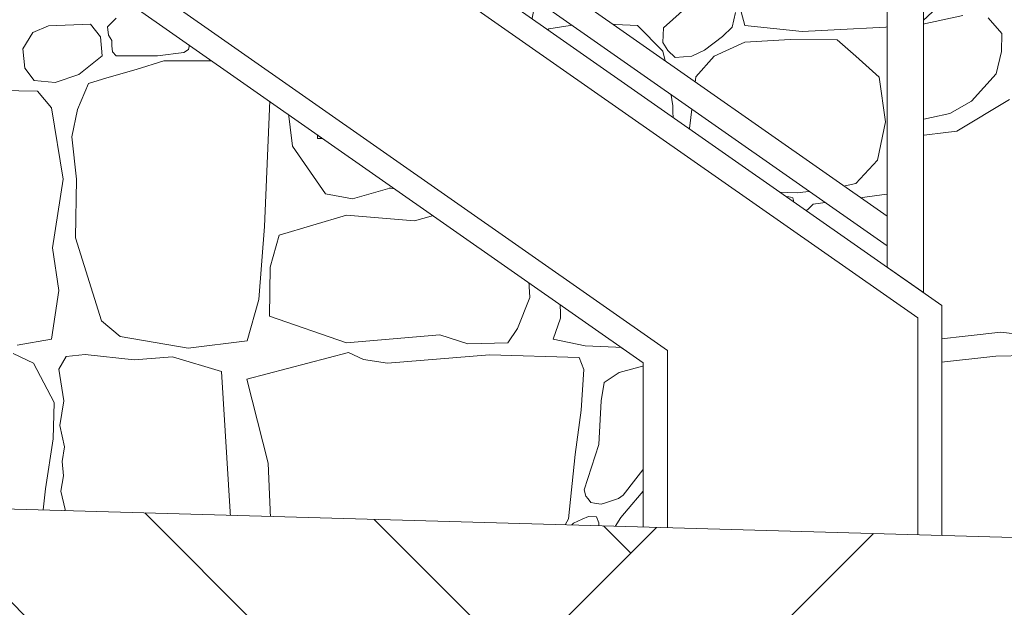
# Model space of a CAD drawing. Header units: millimetres. Extents: x 16408 to 141596, y -21057 to 26364.
# Tile 13 of 144: x 23213 to 24025, y -5560 to -5075. Entities that reach past the tile are written whole.
import ezdxf

# ---------------------------------------------------------------- set-up
doc = ezdxf.new("R2010")
doc.units = ezdxf.units.MM
doc.header["$MEASUREMENT"] = 0
doc.linetypes.add('Wipeout_Contour', pattern=[1000, 0, -1000])
doc.layers.add('0_Nr_pióra__102', color=7, linetype='Continuous', lineweight=5, true_color=0xcccccc)
doc.layers.add('_elementy3d_Nr_pióra__102', color=7, linetype='Continuous', lineweight=5, true_color=0xcccccc)
for name, color, linetype, lineweight in [('0_Nr_pióra__11', 7, 'Continuous', 13), ('0_Nr_pióra__2', 8, 'Continuous', 5), ('0_Nr_pióra__93', 7, 'Continuous', 13), ('_elementy3d_Nr_pióra__2', 8, 'Continuous', 5)]:
    doc.layers.add(name, color=color, linetype=linetype, lineweight=lineweight)
doc.layers.add('_elementy3d', color=7, linetype='Continuous')

# ---------------------------------------------------------------- blocks, each defined once
blk = doc.blocks.new('*X2')
at = {"layer": '_elementy3d_Nr_pióra__102', "color": 254, "linetype": 'Continuous', "lineweight": 5, "true_color": 0xcccccc}
for p, q in [((23798.71, -5033.58), (23810.6, -5079.89)), ((23634.87, -5076.43), (23642.63, -5036.08)), ((23409.54, -5044.08), (23415.51, -5093.1)), ((23953.41, -5079.89), (23982.99, -5052.15)), ((23764.36, -5063.33), (23743.61, -5081.75)), ((23292.03, -5073.7), (23285.1, -5080.85)), ((23339.93, -5077.33), (23326.21, -5073.7)), ((23389.45, -5080.6), (23402.45, -5075.18)), ((23402.45, -5075.18), (23416.89, -5082.4)), ((23800.2, -5081.21), (23803.05, -5069.12)), ((23990.42, -5071.72), (23957.48, -5078.66)), ((24022.62, -5086.33), (24011.47, -5073.45)), ((23236.3, -5080.14), (23223.42, -5085.59)), ((23270.98, -5078.66), (23236.3, -5080.14)), ((23279.15, -5089.31), (23270.98, -5078.66)), ((23285.1, -5080.85), (23285.71, -5087.96)), ((23345.82, -5080.58), (23339.93, -5077.33)), ((23351.39, -5083.33), (23345.82, -5080.58)), ((23353.48, -5085.65), (23351.39, -5083.33)), ((23365.26, -5084.21), (23389.45, -5080.6)), ((23416.89, -5082.4), (23421.59, -5097.21)), ((23609.11, -5086.77), (23627.29, -5082.44)), ((23627.29, -5082.44), (23634.87, -5076.43)), ((23630.2, -5107.32), (23649.12, -5082.62)), ((23649.12, -5082.62), (23679.09, -5077.91)), ((23679.09, -5077.91), (23722.18, -5079.89)), ((23722.18, -5079.89), (23743.16, -5100.93)), ((23743.61, -5081.75), (23743, -5093.95)), ((23792.23, -5089), (23800.2, -5081.21)), ((23810.6, -5079.89), (23857.91, -5084.85)), ((23857.91, -5084.85), (23953.41, -5079.89)), ((23957.48, -5078.66), (23936.92, -5086.83)), ((23223.42, -5085.59), (23215.11, -5098.99)), ((23280.52, -5104.89), (23279.15, -5089.31)), ((23285.71, -5087.96), (23288.58, -5092.15)), ((23288.58, -5092.15), (23288.46, -5096.5)), ((23353.04, -5094.74), (23353.54, -5090.77)), ((23353.54, -5090.77), (23353.48, -5085.65)), ((23360.56, -5093.96), (23365.26, -5084.21)), ((23415.51, -5093.1), (23504.23, -5088.61)), ((23504.23, -5088.61), (23546.38, -5091.78)), ((23546.38, -5091.78), (23584.1, -5091.78)), ((23584.1, -5091.78), (23609.11, -5086.77)), ((23777.56, -5100.27), (23792.23, -5089)), ((23848.25, -5091.53), (23810.6, -5093.52)), ((23886.89, -5091.78), (23848.25, -5091.53)), ((23902.24, -5105.16), (23886.89, -5091.78)), ((23936.92, -5086.83), (23933.19, -5104.76)), ((24022.37, -5101.19), (24022.62, -5086.33)), ((23215.11, -5098.99), (23216.73, -5115.06)), ((23288.46, -5096.5), (23289.02, -5101.57)), ((23347.97, -5102.23), (23351.88, -5099.59)), ((23351.88, -5099.59), (23353.04, -5094.74)), ((23371.04, -5098.29), (23360.56, -5093.96)), ((23386.2, -5107.68), (23371.04, -5098.29)), ((23421.59, -5097.21), (23410.39, -5104.79)), ((23464.91, -5098.59), (23431.63, -5130.28)), ((23494.07, -5096.98), (23464.91, -5098.59)), ((23515.86, -5102.87), (23494.07, -5096.98)), ((23523.24, -5095.14), (23522.59, -5099.08)), ((23522.59, -5099.08), (23524.28, -5102.87)), ((23524.98, -5093.12), (23523.24, -5095.14)), ((23528.59, -5092.78), (23524.98, -5093.12)), ((23531.17, -5093.29), (23528.59, -5092.78)), ((23533.12, -5094.2), (23531.17, -5093.29)), ((23534.18, -5095.37), (23533.12, -5094.2)), ((23540.64, -5095.91), (23534.18, -5095.37)), ((23560.53, -5095.84), (23540.64, -5095.91)), ((23573.3, -5097.01), (23560.53, -5095.84)), ((23578.35, -5097.83), (23573.3, -5097.01)), ((23582.91, -5100.01), (23578.35, -5097.83)), ((23584.75, -5101.67), (23582.91, -5100.01)), ((23587.99, -5095.84), (23587.75, -5099.6)), ((23587.75, -5099.6), (23588.91, -5105.67)), ((23589.83, -5094.05), (23587.99, -5095.84)), ((23592.06, -5094.26), (23589.83, -5094.05)), ((23600.03, -5093.71), (23592.06, -5094.26)), ((23611.19, -5093.18), (23600.03, -5093.71)), ((23618.5, -5093.89), (23611.19, -5093.18)), ((23623.97, -5095.84), (23618.5, -5093.89)), ((23626.39, -5096.15), (23623.97, -5095.84)), ((23627.6, -5098.84), (23626.39, -5096.15)), ((23627.2, -5107.83), (23627.6, -5098.84)), ((23743, -5093.95), (23747.31, -5100.55)), ((23767.01, -5105.16), (23777.56, -5100.27)), ((23810.6, -5093.52), (23785.34, -5105.16)), ((23261.32, -5120.27), (23280.52, -5104.89)), ((23289.02, -5101.57), (23292.03, -5104.91)), ((23292.03, -5104.91), (23326.21, -5104.91)), ((23326.21, -5104.91), (23347.97, -5102.23)), ((23410.39, -5104.79), (23386.2, -5107.68)), ((23533, -5111.69), (23515.86, -5102.87)), ((23524.28, -5102.87), (23535.04, -5107.36)), ((23535.04, -5107.36), (23550.07, -5112.21)), ((23585.87, -5103.89), (23584.75, -5101.67)), ((23585.36, -5109.05), (23585.61, -5106.43)), ((23585.61, -5106.43), (23585.87, -5103.89)), ((23588.91, -5105.67), (23588.28, -5114.64)), ((23625.63, -5117.77), (23627.2, -5107.83)), ((23626.43, -5125.18), (23630.2, -5107.32)), ((23743.16, -5100.93), (23749.57, -5128.31)), ((23747.31, -5100.55), (23753.27, -5106.23)), ((23753.27, -5106.23), (23767.01, -5105.16)), ((23785.34, -5105.16), (23770.23, -5122.25)), ((23921.56, -5122.49), (23902.24, -5105.16)), ((23933.19, -5104.76), (23935.19, -5119.77)), ((24018.06, -5119.6), (24022.37, -5101.19)), ((23216.73, -5115.06), (23224.66, -5125.22)), ((23308.62, -5116.05), (23284.6, -5122.99)), ((23331.41, -5109.12), (23308.62, -5116.05)), ((23354.44, -5109.12), (23331.41, -5109.12)), ((23377.48, -5109.12), (23354.44, -5109.12)), ((23420.07, -5116.15), (23377.48, -5109.12)), ((23414.39, -5245.79), (23420.07, -5116.15)), ((23553, -5118.52), (23533, -5111.69)), ((23550.07, -5112.21), (23559.14, -5114.65)), ((23559.14, -5114.65), (23564.84, -5115.63)), ((23564.84, -5115.63), (23569.42, -5117.14)), ((23580.34, -5117.54), (23582.91, -5116.28)), ((23582.91, -5116.28), (23584.18, -5114.69)), ((23584.18, -5114.69), (23584.69, -5112.43)), ((23584.69, -5112.43), (23585.36, -5109.05)), ((23588.28, -5114.64), (23585.38, -5118.06)), ((23241.75, -5126.95), (23261.32, -5120.27)), ((23284.6, -5122.99), (23269.22, -5127.62)), ((23563.98, -5121.88), (23553, -5118.52)), ((23575.86, -5125.03), (23563.98, -5121.88)), ((23569.42, -5117.14), (23576.91, -5117.82)), ((23576.91, -5117.82), (23580.34, -5117.54)), ((23585.38, -5118.06), (23583.81, -5122.03)), ((23583.81, -5122.03), (23584.62, -5126.29)), ((23614.79, -5129.26), (23623.18, -5122.74)), ((23623.18, -5122.74), (23625.63, -5117.77)), ((23770.23, -5122.25), (23764.29, -5171.53)), ((23926.76, -5159.4), (23921.56, -5122.49)), ((23935.19, -5119.77), (23947.57, -5131.91)), ((23997.6, -5142.31), (24018.06, -5119.6)), ((23224.66, -5125.22), (23241.75, -5126.95)), ((23269.22, -5127.62), (23260.15, -5149.13)), ((23431.63, -5130.28), (23437.52, -5179.34)), ((23580.93, -5126.02), (23575.86, -5125.03)), ((23584.91, -5129.26), (23580.93, -5126.02)), ((23584.62, -5126.29), (23587.99, -5129.26)), ((23587.99, -5147.68), (23584.91, -5129.26)), ((23587.99, -5129.26), (23592.43, -5130.56)), ((23592.43, -5130.56), (23599.45, -5131.27)), ((23599.45, -5131.27), (23608.69, -5131.13)), ((23608.69, -5131.13), (23614.79, -5129.26)), ((23618.78, -5146.64), (23622.36, -5128.32)), ((23622.36, -5128.32), (23623.44, -5125.47)), ((23623.44, -5125.47), (23626.43, -5125.18)), ((23749.57, -5128.31), (23749.06, -5132.09)), ((23749.06, -5132.09), (23751.47, -5146.19)), ((23947.57, -5131.91), (23941.38, -5146.52)), ((23227.38, -5133.89), (23196.42, -5133.39)), ((23238.78, -5147.68), (23227.38, -5133.89)), ((24029.06, -5140.82), (23985.71, -5167.08)), ((23248.44, -5206.71), (23238.78, -5147.68)), ((23591.98, -5169.78), (23587.99, -5147.68)), ((23614.18, -5168.62), (23618.78, -5146.64)), ((23751.47, -5146.19), (23751.65, -5161.02)), ((23941.38, -5146.52), (23941.62, -5156.92)), ((23979.77, -5152.46), (23997.6, -5142.31)), ((23260.15, -5149.13), (23255.62, -5171.73)), ((23941.62, -5156.92), (23949.55, -5159.15)), ((23949.55, -5159.15), (23979.77, -5152.46)), ((23751.65, -5161.02), (23747.07, -5191.93)), ((23920.08, -5190.85), (23926.76, -5159.4)), ((23255.62, -5171.73), (23259.53, -5206.54)), ((23591.98, -5198.63), (23591.98, -5169.78)), ((23613.4, -5197.47), (23614.18, -5168.62)), ((23764.29, -5171.53), (23769.49, -5198.04)), ((23949.55, -5171.29), (23937.91, -5183.18)), ((23985.71, -5167.08), (23949.55, -5171.29)), ((23437.52, -5179.34), (23464.91, -5218.59)), ((23937.91, -5183.18), (23939.64, -5202.49)), ((23615.16, -5209.18), (23613.4, -5197.47)), ((23747.07, -5191.93), (23739.88, -5220.88)), ((23902.24, -5210.17), (23920.08, -5190.85)), ((23589.9, -5210.3), (23591.98, -5198.63)), ((23754.83, -5202.61), (23750.91, -5206.21)), ((23761.49, -5201.13), (23754.83, -5202.61)), ((23768.15, -5202.67), (23761.49, -5201.13)), ((23769.49, -5206.21), (23768.15, -5202.67)), ((23769.49, -5198.04), (23785.34, -5210.17)), ((23939.64, -5202.49), (23933.95, -5218.1)), ((23239.77, -5263.18), (23248.44, -5206.71)), ((23259.53, -5206.54), (23258.59, -5255)), ((23487.13, -5222.8), (23518.01, -5213.98)), ((23518.01, -5213.98), (23549.95, -5217.52)), ((23587.45, -5216.59), (23589.9, -5210.3)), ((23617.43, -5215.54), (23615.16, -5209.18)), ((23748.59, -5210.33), (23748.14, -5216.66)), ((23750.91, -5206.21), (23748.59, -5210.33)), ((23771.01, -5210.04), (23769.49, -5206.21)), ((23771.24, -5215.35), (23771.01, -5210.04)), ((23785.34, -5210.17), (23812.34, -5216.61)), ((23883.67, -5214.38), (23902.24, -5210.17)), ((23464.91, -5218.59), (23487.13, -5222.8)), ((23549.95, -5217.52), (23557.93, -5218.97)), ((23557.93, -5218.97), (23577.79, -5219.32)), ((23577.79, -5219.32), (23582.91, -5219.91)), ((23582.91, -5219.91), (23584.91, -5218.59)), ((23584.91, -5218.59), (23587.45, -5216.59)), ((23619.92, -5217.6), (23617.43, -5215.54)), ((23621.88, -5218.98), (23619.92, -5217.6)), ((23627.02, -5218.54), (23621.88, -5218.98)), ((23646.88, -5218.73), (23627.02, -5218.54)), ((23654.9, -5217.49), (23646.88, -5218.73)), ((23686.92, -5214.83), (23654.9, -5217.49)), ((23739.88, -5220.88), (23686.92, -5214.83)), ((23748.14, -5216.66), (23749.01, -5221.59)), ((23749.01, -5221.59), (23750.91, -5223.79)), ((23769.49, -5223.79), (23770.47, -5220.46)), ((23770.47, -5220.46), (23771.24, -5215.35)), ((23812.34, -5216.61), (23854.19, -5217.85)), ((23832.45, -5221.59), (23830.14, -5225.03)), ((23837.79, -5222), (23832.45, -5221.59)), ((23842.88, -5220.94), (23837.79, -5222)), ((23846.99, -5221.07), (23842.88, -5220.94)), ((23848.28, -5221.59), (23846.99, -5221.07)), ((23850.31, -5221.88), (23848.28, -5221.59)), ((23850.92, -5224.32), (23850.31, -5221.88)), ((23854.19, -5217.85), (23883.67, -5214.38)), ((23933.95, -5218.1), (23867.07, -5227.26)), ((23652.58, -5231.72), (23689.98, -5225.78)), ((23689.98, -5225.78), (23743.48, -5236.18)), ((23743.48, -5236.18), (23782.86, -5228.01)), ((23750.91, -5223.79), (23756.22, -5225.61)), ((23756.22, -5225.61), (23762.52, -5225.67)), ((23762.52, -5225.67), (23766.57, -5225.29)), ((23766.57, -5225.29), (23769.49, -5223.79)), ((23782.86, -5228.01), (23813.33, -5231.72)), ((23830.14, -5225.03), (23830.43, -5231.65)), ((23845.19, -5240.63), (23851.05, -5227.73)), ((23867.07, -5227.26), (23848.25, -5245.59)), ((23851.05, -5227.73), (23850.92, -5224.32)), ((23482.14, -5236.18), (23426.65, -5252.78)), ((23538.16, -5240.88), (23482.14, -5236.18)), ((23567.63, -5232.71), (23538.16, -5240.88)), ((23615.2, -5236.18), (23567.63, -5232.71)), ((23630.04, -5251.04), (23615.2, -5236.18)), ((23643.42, -5264.41), (23652.58, -5231.72)), ((23813.33, -5231.72), (23827.94, -5238.41)), ((23827.94, -5238.41), (23834.38, -5257.48)), ((23830.43, -5231.65), (23830.94, -5236.93)), ((23830.94, -5236.93), (23832.45, -5240.63)), ((23409.72, -5305.94), (23414.39, -5245.79)), ((23832.45, -5240.63), (23835.12, -5242.53)), ((23835.12, -5242.53), (23839.24, -5243.4)), ((23839.24, -5243.4), (23843, -5242.85)), ((23843, -5242.85), (23845.19, -5240.63)), ((23848.25, -5245.59), (23850.48, -5298.59)), ((23426.65, -5252.78), (23419.13, -5279.24)), ((23633.26, -5304.29), (23630.04, -5251.04)), ((23258.59, -5255), (23280.14, -5323.61)), ((23834.38, -5257.48), (23831.16, -5299.09)), ((23244.97, -5298.59), (23239.77, -5263.18)), ((23653.33, -5288.44), (23643.42, -5264.41)), ((23419.13, -5279.24), (23418.64, -5319.55)), ((23658.53, -5306.02), (23653.33, -5288.44)), ((23238.78, -5338.47), (23244.97, -5298.59)), ((23831.16, -5299.09), (23813.33, -5338.47)), ((23850.48, -5298.59), (23840.57, -5326.83)), ((23400.33, -5340.04), (23409.72, -5305.94)), ((23623.11, -5329.8), (23633.26, -5304.29)), ((23658.78, -5321.38), (23658.53, -5306.02)), ((23418.64, -5319.55), (23482.14, -5341.69)), ((23280.14, -5323.61), (23295.5, -5336.49)), ((23652.58, -5338.47), (23658.78, -5321.38)), ((23840.57, -5326.83), (23848.25, -5338.47)), ((23482.14, -5341.69), (23559.21, -5335)), ((23559.21, -5335), (23582.24, -5342.43)), ((23615.2, -5341.69), (23623.11, -5329.8)), ((23848.25, -5338.47), (23892.58, -5335.25)), ((23892.58, -5335.25), (23943.61, -5341.69)), ((23943.61, -5341.69), (24021.87, -5332.77)), ((24021.87, -5332.77), (24110.54, -5343.42)), ((23210.54, -5343.42), (23238.78, -5338.47)), ((23295.5, -5336.49), (23351.47, -5345.9)), ((23351.47, -5345.9), (23400.33, -5340.04)), ((23582.24, -5342.43), (23615.2, -5341.69)), ((23679.09, -5344.17), (23652.58, -5338.47)), ((23813.33, -5338.47), (23783.36, -5348.38)), ((23223.92, -5358.28), (23207.32, -5350.36)), ((23266.51, -5351.29), (23250.91, -5352.84)), ((23306.89, -5355.56), (23266.51, -5351.29)), ((23400, -5371.49), (23483.91, -5349.62)), ((23483.91, -5349.62), (23496.05, -5355.31)), ((23516.07, -5358.28), (23600.03, -5351.6)), ((23600.03, -5351.6), (23674.09, -5353.83)), ((23723.42, -5345.9), (23679.09, -5344.17)), ((23783.36, -5348.38), (23723.42, -5345.9)), ((23779.89, -5349.12), (23769.49, -5353.08)), ((23810.11, -5353.08), (23779.89, -5349.12)), ((23866.58, -5348.38), (23841.81, -5356.06)), ((23915.62, -5349.12), (23866.58, -5348.38)), ((23927.75, -5364.72), (23915.62, -5349.12)), ((24107.32, -5350.36), (24017.66, -5352.59)), ((23241.01, -5390.98), (23223.92, -5358.28)), ((23250.91, -5352.84), (23244.9, -5363.32)), ((23338.59, -5353.08), (23306.89, -5355.56)), ((23379.15, -5365.21), (23338.59, -5353.08)), ((23496.05, -5355.31), (23516.07, -5358.28)), ((23674.09, -5353.83), (23678.05, -5363.73)), ((23746.7, -5355.31), (23707.05, -5366.04)), ((23754.13, -5354.32), (23746.7, -5355.31)), ((23761.17, -5361.74), (23754.13, -5354.32)), ((23769.49, -5353.08), (23766.76, -5371.16)), ((23841.81, -5356.06), (23810.11, -5353.08)), ((23921.32, -5380.82), (23928, -5356.8)), ((23928, -5356.8), (23927.75, -5364.72)), ((23952.03, -5354.57), (23937.66, -5370.92)), ((23965.4, -5358.28), (23952.03, -5354.57)), ((24017.66, -5352.59), (23965.4, -5358.28)), ((23244.9, -5363.32), (23248.91, -5389.35)), ((23387.76, -5507.76), (23379.15, -5365.21)), ((23678.05, -5363.73), (23675.82, -5397.17)), ((23707.05, -5366.04), (23694.69, -5374.38)), ((23751.41, -5407.32), (23761.17, -5361.74)), ((23417.67, -5440.9), (23400, -5371.49)), ((23694.69, -5374.38), (23692.21, -5389.49)), ((23766.76, -5371.16), (23765.28, -5406.33)), ((23937.66, -5370.92), (23925.77, -5392.46)), ((23907.69, -5422.93), (23921.32, -5380.82)), ((23240.26, -5420.7), (23241.01, -5390.98)), ((23248.91, -5389.35), (23245.63, -5409.9)), ((23692.21, -5389.49), (23690.23, -5425.41)), ((23925.77, -5392.46), (23919.09, -5423.42)), ((23675.82, -5397.17), (23670.87, -5433.83)), ((23731.35, -5440.27), (23751.41, -5407.32)), ((23765.28, -5406.33), (23747.2, -5438.04)), ((23245.63, -5409.9), (23249.64, -5427.42)), ((23233.82, -5462.06), (23240.26, -5420.7)), ((23904.72, -5456.86), (23907.69, -5422.93)), ((23919.09, -5423.42), (23926.02, -5466.77)), ((23249.64, -5427.42), (23247.68, -5439.54)), ((23690.23, -5425.41), (23678.24, -5462.82)), ((23247.68, -5439.54), (23248.82, -5451.41)), ((23419.98, -5498.95), (23417.67, -5440.9)), ((23670.87, -5433.83), (23665.22, -5486.83)), ((23710.29, -5467.26), (23731.35, -5440.27)), ((23747.2, -5438.04), (23731.35, -5458.84)), ((23248.82, -5451.41), (23246.61, -5463.86)), ((23907.45, -5474.2), (23904.72, -5456.86)), ((23231.84, -5479.4), (23233.82, -5462.06)), ((23246.61, -5463.86), (23249.97, -5479.08)), ((23678.24, -5462.82), (23679.53, -5468.14)), ((23731.35, -5458.84), (23708.31, -5485.59)), ((23679.53, -5468.14), (23681.56, -5470.24)), ((23681.56, -5470.24), (23683.81, -5473.23)), ((23683.81, -5473.23), (23686.63, -5473.77)), ((23686.63, -5473.77), (23692.15, -5474.82)), ((23692.15, -5474.82), (23696.67, -5473.46)), ((23696.67, -5473.46), (23706.44, -5470.07)), ((23706.44, -5470.07), (23710.29, -5467.26)), ((23926.02, -5466.77), (23934.44, -5484.11)), ((23223.92, -5498.72), (23231.84, -5479.4)), ((23249.97, -5479.08), (23246.53, -5491.45)), ((23914.38, -5479.65), (23907.45, -5474.2)), ((23919.58, -5491.04), (23914.38, -5479.65)), ((23665.22, -5486.83), (23658.48, -5499.21)), ((23676.44, -5487.21), (23669.34, -5490.38)), ((23681.65, -5484.97), (23676.44, -5487.21)), ((23688.25, -5485.1), (23681.65, -5484.97)), ((23690.34, -5489.99), (23688.25, -5485.1)), ((23689.98, -5494.76), (23690.34, -5489.99)), ((23708.31, -5485.59), (23703.85, -5493.12)), ((23933.63, -5489.41), (23927.59, -5491.54)), ((23938.86, -5491), (23933.63, -5489.41)), ((23934.44, -5484.11), (23950.54, -5494.76)), ((23246.53, -5491.45), (23245.5, -5506.07)), ((23664.67, -5494.76), (23662.19, -5505.59)), ((23669.34, -5490.38), (23664.67, -5494.76)), ((23691.69, -5499.68), (23689.98, -5494.76)), ((23703.85, -5493.12), (23703.31, -5499.41)), ((23915.62, -5504.66), (23919.58, -5491.04)), ((23925.37, -5495.27), (23922.25, -5507.62)), ((23927.59, -5491.54), (23925.37, -5495.27)), ((23953.41, -5506.34), (23938.86, -5491)), ((23950.54, -5494.76), (23965.4, -5498.72)), ((23212.61, -5505.68), (23223.92, -5498.72)), ((23450.37, -5508.5), (23419.98, -5498.95)), ((23658.48, -5499.21), (23637.69, -5510.72)), ((23662.19, -5505.59), (23657.48, -5509.41)), ((23696.92, -5506.64), (23691.69, -5499.68)), ((23703.31, -5499.41), (23703.24, -5504.28)), ((23703.24, -5504.28), (23705.83, -5504.66)), ((23705.83, -5504.66), (23832.65, -5504.42)), ((23832.65, -5504.42), (23868.56, -5511.35)), ((23903.98, -5509.86), (23915.62, -5504.66)), ((23956.49, -5508.63), (23953.41, -5506.34)), ((23965.4, -5498.72), (23971.1, -5510.36)), ((23657.48, -5509.41), (23657.15, -5510.95)), ((23698.1, -5511.44), (23696.92, -5506.64)), ((23868.56, -5511.35), (23889.86, -5508.38)), ((23889.86, -5508.38), (23903.98, -5509.86)), ((23914.1, -5513.51), (23909.84, -5513.95)), ((23917.11, -5514.04), (23914.1, -5513.51)), ((23922.25, -5507.62), (23922.4, -5510.66)), ((23922.4, -5510.66), (23924.32, -5512.37)), ((23924.32, -5512.37), (23927.26, -5514.16)), ((23960.83, -5511.37), (23956.49, -5508.63)), ((23962.34, -5514.13), (23960.83, -5511.37)), ((23962.86, -5514.58), (23962.34, -5514.13)), ((23971.1, -5510.36), (23976.76, -5514.74))]:
    blk.add_line(p, q, dxfattribs=at)
for p in [(23504.23, -5088.61), (23518.01, -5213.98), (23584.91, -5218.59), (23584.91, -5218.59), (23619.92, -5217.6), (23619.92, -5217.6), (23686.92, -5214.83), (23689.98, -5494.76), (23915.62, -5504.66)]:
    blk.add_point(p, dxfattribs=at)
blk = doc.blocks.new('Wypełnienie_1_4', base_point=(0, 0))
at = {"color": 254, "linetype": 'Wipeout_Contour', "lineweight": 0, "ltscale": 278566.341843}
blk.add_wipeout([(18435.93, -4578.68), (18435.93, -5378.68), (19256.74, -5392.82), (22737.06, -5500.05), (26160.86, -5540.63), (26160.86, -2728.68), (24790.87, -2728.68), (24790.87, -3328.68), (23690.9, -3328.68), (23690.9, -4018.52), (22605.82, -4018.52), (22605.82, -4578.68)], dxfattribs=at).dxf.layer = '_elementy3d'
at = {"layer": '_elementy3d_Nr_pióra__2', "color": 8, "linetype": 'Continuous', "lineweight": 5, "flags": 128}
blk.add_lwpolyline([(18435.93, -4578.68), (18435.93, -5378.68), (19256.74, -5392.82), (22737.06, -5500.05), (26160.86, -5540.63), (26160.86, -2728.68), (24790.87, -2728.68), (24790.87, -3328.68), (23690.9, -3328.68), (23690.9, -4018.52), (22605.82, -4018.52), (22605.82, -4578.68)], close=True, dxfattribs=at)
at = {"layer": '_elementy3d_Nr_pióra__102', "color": 254, "linetype": 'Continuous', "lineweight": 5, "true_color": 0xcccccc}
blk.add_blockref('*X2', (0, 0), dxfattribs=at)

msp = doc.modelspace()

# ---------------------------------------------------------------- block references
at = {"layer": '_elementy3d_Nr_pióra__102', "color": 254, "linetype": 'Continuous', "lineweight": 5, "true_color": 0xcccccc}
msp.add_blockref('Wypełnienie_1_4', (0, 0), dxfattribs=at)

# ---------------------------------------------------------------- next in the draw order: wipeouts: each hides what was drawn before it
at = {"color": 254, "linetype": 'Wipeout_Contour', "lineweight": 0, "ltscale": 205142.762996}
msp.add_wipeout([(22605.82, -4549.22), (23964.42, -5500.24), (23973.3, -5500.49), (23973.3, -5335.07), (22605.82, -4377.84), (21723.3, -3760.71), (20233.8, -3760.71), (20233.8, -3931.11), (21723.3, -3931.11)], dxfattribs=at)

# ---------------------------------------------------------------- next in the draw order: wipeouts: each hides what was drawn before it
at = {"color": 254, "linetype": 'Wipeout_Contour', "lineweight": 0, "ltscale": 72069.897686}
msp.add_wipeout([(23458.3, -5173.11), (23462.57, -5173.11), (23458.3, -5170.12)], dxfattribs=at)
at = {"color": 254, "linetype": 'Wipeout_Contour', "lineweight": 0, "ltscale": 72916.187969}
msp.add_wipeout([(23708.3, -5348.11), (23712.57, -5348.11), (23708.3, -5345.12)], dxfattribs=at)

# ---------------------------------------------------------------- next in the draw order: wipeouts: each hides what was drawn before it
at = {"color": 254, "linetype": 'Wipeout_Contour', "lineweight": 0, "ltscale": 166597.049116}
msp.add_wipeout([(21723.3, -3931.45), (21723.3, -3955.62), (23726.94, -5358.17), (23726.94, -5493.52), (23941.08, -5508.07), (23973.3, -5509.1), (23973.3, -5506.45)], dxfattribs=at)

# ---------------------------------------------------------------- next in the draw order: wipeouts: each hides what was drawn before it
at = {"color": 254, "linetype": 'Wipeout_Contour', "lineweight": 0, "ltscale": 93202.809386}
msp.add_wipeout([(21723.3, -3735.91), (21723.3, -3760.07), (23973.3, -5335.07), (23973.3, -5310.91)], dxfattribs=at)
at = {"color": 254, "linetype": 'Wipeout_Contour', "lineweight": 0, "ltscale": 157119.761231}
msp.add_wipeout([(26160.86, -5540.63), (24836.8, -5524.94), (21589.29, -5433), (19135.14, -5391.14), (16936.66, -5378.68), (16936.66, -6373.57), (26160.86, -6373.57)], dxfattribs=at)

# ---------------------------------------------------------------- next in the draw order: hatches: boundary and pattern name
at = {"layer": '0_Nr_pióra__102', "linetype": 'Continuous', "lineweight": 5, "true_color": 0xcccccc}
h = msp.add_hatch(dxfattribs=at)
h.set_pattern_fill('Grunt_0004', color=254, style=0, pattern_type=2)
h.set_pattern_definition([(45, (0, 0), (-275.7716, 275.7716), []), (45, (-91.9, 91.9), (-551.543, 551.543), []), (45, (-183.85, 183.85), (-551.543, 551.543), []), (135, (-275.77, 275.77), (91.9239, 91.9239), [390, -390])])
h.paths.add_polyline_path([(26160.86, -5540.63), (24836.8, -5524.94), (21589.29, -5433), (19135.14, -5391.14), (16936.66, -5378.68), (16936.66, -6373.57), (26160.86, -6373.57)])

# ---------------------------------------------------------------- next in the draw order: linework, layer by layer
at = {"layer": '0_Nr_pióra__2', "color": 8, "linetype": 'Continuous', "lineweight": 5}
for p, q in [((23973.3, -5310.91), (23973.3, -5335.07)), ((23953.31, -5321.08), (23953.31, -5499.99)), ((23973.3, -5335.07), (23973.3, -5500.49)), ((23746.94, -5348.01), (23746.94, -5494.08)), ((23726.94, -5358.17), (23726.94, -5493.52))]:
    msp.add_line(p, q, dxfattribs=at)
at = {"layer": '0_Nr_pióra__93', "color": 7, "linetype": 'Continuous', "lineweight": 13, "flags": 128}
msp.add_lwpolyline([(18435.93, -5378.68), (21589.29, -5433), (24836.8, -5524.94), (26160.86, -5540.63)], dxfattribs=at)

# ---------------------------------------------------------------- next in the draw order: wipeouts: each hides what was drawn before it
at = {"color": 254, "linetype": 'Wipeout_Contour', "lineweight": 0, "ltscale": 95607.300134}
msp.add_wipeout([(22866.61, -4494.01), (22866.61, -4518.43), (23928.22, -5261.56), (23928.22, -5237.15)], dxfattribs=at)

# ---------------------------------------------------------------- next in the draw order: linework, layer by layer
at = {"layer": '0_Nr_pióra__11', "color": 7, "linetype": 'Continuous', "lineweight": 13}
for q in [(23458.3, -5170.12), (23462.57, -5173.11)]:
    msp.add_line((23458.3, -5173.11), q, dxfattribs=at)
at = {"layer": '0_Nr_pióra__2', "color": 8, "linetype": 'Continuous', "lineweight": 5}
for p, q in [((23746.94, -5348.01), (21723.3, -3931.45)), ((23726.94, -5358.17), (21723.3, -3955.62))]:
    msp.add_line(p, q, dxfattribs=at)

# ---------------------------------------------------------------- next in the draw order: wipeouts: each hides what was drawn before it
at = {"color": 254, "linetype": 'Wipeout_Contour', "lineweight": 0, "ltscale": 121974.725339}
msp.add_wipeout([(23928.22, -5279.35), (23958.22, -5300.35), (23958.22, -4200.35), (23958.22, -4178.97), (23928.22, -4179.35)], dxfattribs=at)

# ---------------------------------------------------------------- next in the draw order: linework, layer by layer
at = {"layer": '0_Nr_pióra__2', "color": 8, "linetype": 'Continuous', "lineweight": 5}
for p, q in [((23973.3, -5310.91), (21723.3, -3735.91)), ((23953.31, -5321.08), (21723.3, -3760.07)), ((23958.22, -5300.35), (23958.22, -4178.97)), ((23928.22, -5279.35), (23928.22, -4211.28)), ((23928.22, -5237.15), (22866.61, -4494.01)), ((23928.22, -5261.56), (22866.61, -4518.43))]:
    msp.add_line(p, q, dxfattribs=at)

doc.saveas('drawing.dxf')
